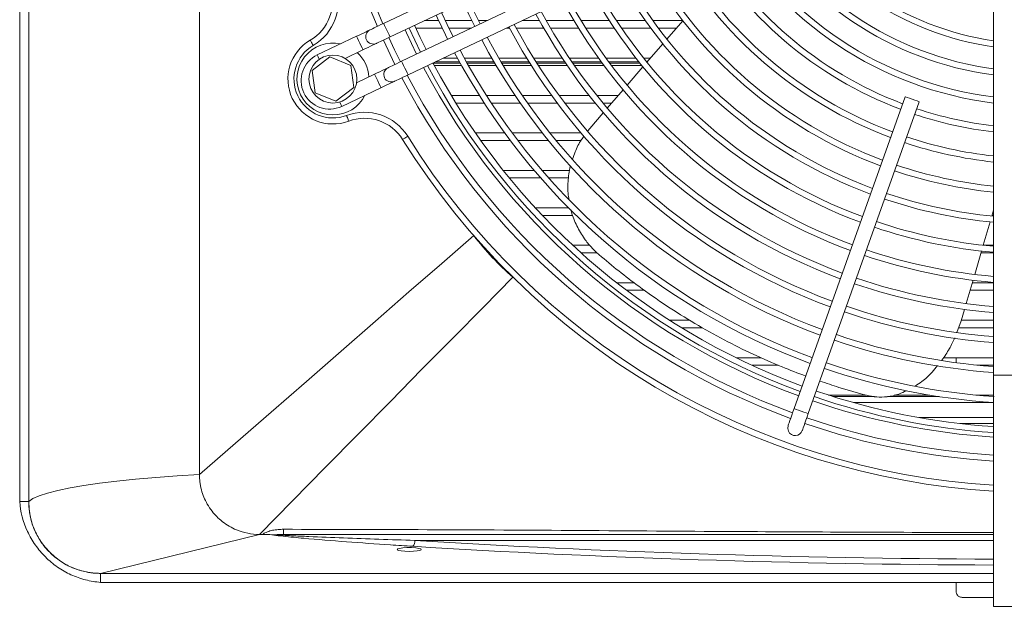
# Model space of a CAD drawing. Header units: millimetres. Extents: x 4946 to 18537, y -10559 to 785.
# Tile 65 of 74: x 8518 to 8546, y -312 to -295. Entities that reach past the tile are written whole.
import ezdxf

# ---------------------------------------------------------------- set-up
doc = ezdxf.new("R2010")
doc.units = ezdxf.units.MM

# ---------------------------------------------------------------- blocks, each defined once
blk = doc.blocks.new('W_Z_TYLU')
at = {"color": 7, "linetype": 'Continuous', "lineweight": 13}
for p, q in [((280.388, 451.551), (280.388, 502.151)), ((280.688, 451.551), (280.688, 502.151)), ((280.688, 502.151), (280.688, 451.551)), ((286.388, 452.451), (286.388, 501.251)), ((302.466, 472.233), (292.532, 467.508)), ((292.747, 467.057), (302.681, 471.781)), ((303.067, 470.969), (293.134, 466.244)), ((293.348, 465.792), (303.282, 470.517)), ((312.888, 469.135), (312.888, 455.768)), ((293.893, 467.601), (294.371, 467.601)), ((294.656, 467.466), (294.467, 467.874)), ((294.592, 467.601), (295.479, 467.601)), ((295.756, 467.491), (295.559, 467.896)), ((295.702, 467.601), (295.988, 467.601)), ((297.152, 467.601), (297.734, 467.601)), ((297.963, 467.601), (298.888, 467.601)), ((299.121, 467.601), (300.065, 467.601)), ((300.303, 467.601), (301.271, 467.601)), ((301.516, 467.601), (302.516, 467.601)), ((302.518, 467.598), (301.986, 466.981)), ((293.753, 467.037), (293.563, 467.445)), ((294.489, 467.351), (293.606, 467.351)), ((294.853, 467.062), (294.656, 467.466)), ((295.462, 467.351), (294.711, 467.351)), ((296.731, 467.351), (296.627, 467.351)), ((297.875, 467.351), (296.958, 467.351)), ((299.04, 467.351), (298.106, 467.351)), ((300.229, 467.351), (299.275, 467.351)), ((301.451, 467.351), (300.471, 467.351)), ((302.306, 467.351), (301.7, 467.351)), ((291.629, 467.079), (290.32, 466.456)), ((292.525, 466.951), (292.912, 466.138)), ((292.895, 466.629), (292.706, 467.037)), ((293.95, 466.632), (293.753, 467.037)), ((291.245, 466.342), (291.844, 466.627)), ((293.092, 466.224), (292.895, 466.629)), ((301.853, 466.827), (301.321, 466.212)), ((290.743, 466.396), (290.147, 465.939)), ((291.436, 466.108), (290.743, 466.396)), ((294.524, 466.351), (294.998, 466.351)), ((295.226, 466.351), (296.143, 466.351)), ((296.374, 466.351), (297.307, 466.351)), ((297.542, 466.351), (298.492, 466.351)), ((298.733, 466.351), (299.706, 466.351)), ((299.952, 466.351), (300.954, 466.351)), ((301.209, 466.351), (301.442, 466.351)), ((290.147, 465.939), (290.245, 465.195)), ((291.534, 465.364), (291.436, 466.108)), ((295.092, 466.179), (294.183, 466.179)), ((295.135, 466.101), (294.224, 466.101)), ((294.252, 466.222), (295.068, 466.222)), ((295.297, 466.222), (296.218, 466.222)), ((296.243, 466.179), (295.321, 466.179)), ((296.289, 466.101), (295.365, 466.101)), ((296.45, 466.222), (297.387, 466.222)), ((297.414, 466.179), (296.476, 466.179)), ((297.463, 466.101), (296.522, 466.101)), ((297.623, 466.222), (298.578, 466.222)), ((298.608, 466.179), (297.65, 466.179)), ((298.66, 466.101), (297.7, 466.101)), ((298.82, 466.222), (299.799, 466.222)), ((299.83, 466.179), (298.85, 466.179)), ((299.888, 466.101), (298.903, 466.101)), ((300.047, 466.222), (301.056, 466.222)), ((301.091, 466.179), (300.079, 466.179)), ((301.153, 466.101), (300.137, 466.101)), ((301.188, 466.058), (300.658, 465.444)), ((301.313, 466.222), (301.33, 466.222)), ((292.231, 465.814), (291.631, 465.529)), ((290.938, 464.907), (291.534, 465.364)), ((291.136, 464.74), (292.445, 465.363)), ((300.525, 465.291), (299.996, 464.678)), ((290.245, 465.195), (290.938, 464.907)), ((294.79, 465.101), (295.729, 465.101)), ((295.966, 465.101), (296.922, 465.101)), ((297.164, 465.101), (298.141, 465.101)), ((298.389, 465.101), (299.393, 465.101)), ((299.648, 465.101), (300.362, 465.101)), ((309.933, 465.062), (306.233, 454.65)), ((295.889, 464.851), (294.942, 464.851)), ((297.093, 464.851), (296.127, 464.851)), ((298.325, 464.851), (297.337, 464.851)), ((299.592, 464.851), (298.575, 464.851)), ((300.146, 464.851), (299.85, 464.851)), ((306.705, 454.483), (310.404, 464.895)), ((299.863, 464.525), (299.412, 464.003)), ((299.412, 464.003), (299.35, 463.918)), ((295.596, 463.851), (296.577, 463.851)), ((296.825, 463.851), (297.831, 463.851)), ((298.086, 463.851), (299.123, 463.851)), ((296.762, 463.601), (295.771, 463.601)), ((298.031, 463.601), (297.013, 463.601)), ((299.123, 463.601), (298.289, 463.601)), ((296.525, 462.601), (297.561, 462.601)), ((297.775, 462.351), (296.727, 462.351)), ((297.823, 462.601), (298.744, 462.601)), ((298.708, 462.351), (298.042, 462.351)), ((297.598, 461.351), (298.704, 461.351)), ((298.847, 461.101), (297.833, 461.101)), ((312.83, 461.078), (312.888, 461.275)), ((312.888, 461.101), (312.837, 461.101)), ((312.545, 460.102), (312.773, 460.883)), ((298.845, 460.101), (299.414, 460.101)), ((312.551, 460.101), (312.888, 460.101)), ((299.657, 459.851), (299.119, 459.851)), ((312.26, 459.128), (312.488, 459.907)), ((312.888, 459.851), (312.472, 459.851)), ((300.312, 458.851), (300.892, 458.851)), ((311.976, 458.156), (312.203, 458.934)), ((312.179, 458.851), (312.888, 458.851)), ((301.236, 458.601), (300.637, 458.601)), ((312.888, 458.601), (312.106, 458.601)), ((311.808, 457.58), (311.919, 457.962)), ((302.076, 457.601), (302.747, 457.601)), ((311.668, 457.19), (311.808, 457.58)), ((311.814, 457.601), (312.888, 457.601)), ((303.174, 457.351), (302.476, 457.351)), ((312.888, 457.351), (311.726, 457.351)), ((304.294, 456.351), (305.126, 456.351)), ((305.696, 456.101), (304.818, 456.101)), ((311.22, 456.351), (312.888, 456.351)), ((311.638, 456.183), (311.638, 456.351)), ((312.888, 456.101), (312.344, 456.101)), ((315.888, 455.768), (312.888, 455.768)), ((312.888, 455.768), (312.888, 448.051)), ((307.382, 455.101), (308.629, 455.101)), ((309.57, 455.101), (310.761, 455.101)), ((312.296, 455.101), (312.888, 455.101)), ((307.539, 455.051), (308.917, 455.051)), ((312.888, 454.851), (308.212, 454.851)), ((309.348, 455.051), (311.074, 455.051)), ((310.402, 454.351), (312.888, 454.351)), ((311.771, 454.151), (312.888, 454.151)), ((280.388, 451.551), (280.688, 451.551)), ((283.088, 449.151), (288.388, 450.451)), ((288.388, 450.451), (288.494, 450.451)), ((312.888, 450.251), (293.574, 450.251)), ((293.466, 450.011), (293.31, 450.011)), ((312.888, 449.151), (283.088, 449.151)), ((283.088, 448.851), (283.088, 449.151)), ((311.638, 448.551), (311.638, 448.851)), ((312.888, 448.851), (311.638, 448.851)), ((312.888, 448.351), (311.838, 448.351)), ((312.888, 448.051), (315.888, 448.051))]:
    blk.add_line(p, q, dxfattribs=at)
at = {"color": 7, "linetype": 'Continuous', "lineweight": 13, "flags": 128}
for points in [[(295.189, 468.218), (295.378, 467.81), (295.576, 467.405)], [(292.081, 467.293), (292.072, 467.289), (292.046, 467.277), (292.005, 467.257), (291.948, 467.23), (291.88, 467.198), (291.802, 467.161), (291.717, 467.12), (291.629, 467.079)], [(292.532, 467.508), (292.444, 467.466), (292.359, 467.426), (292.281, 467.389), (292.213, 467.356), (292.157, 467.329), (292.115, 467.31), (292.089, 467.297), (292.081, 467.293)], [(292.747, 467.057), (292.739, 467.074), (292.716, 467.123), (292.681, 467.196), (292.64, 467.282), (292.599, 467.369), (292.564, 467.442), (292.54, 467.491), (292.532, 467.508)], [(293.634, 466.482), (293.293, 467.195), (293.248, 467.295)], [(293.386, 467.351), (293.769, 466.546), (293.769, 466.546)], [(290.184, 466.774), (290.164, 466.807), (290.146, 466.84), (290.128, 466.869), (290.113, 466.896), (290.1, 466.917), (290.091, 466.933), (290.085, 466.943), (290.083, 466.946)], [(291.844, 466.627), (291.836, 466.644), (291.812, 466.693), (291.778, 466.766), (291.737, 466.853), (291.695, 466.939), (291.661, 467.012), (291.637, 467.061), (291.629, 467.079), (291.629, 467.079)], [(292.295, 466.842), (292.304, 466.846), (292.33, 466.858), (292.372, 466.878), (292.428, 466.905), (292.496, 466.937), (292.574, 466.974), (292.659, 467.015), (292.747, 467.057)], [(291.844, 466.627), (291.932, 466.669), (292.017, 466.709), (292.095, 466.746), (292.163, 466.779), (292.219, 466.806), (292.261, 466.825), (292.287, 466.838), (292.295, 466.842)], [(290.388, 466.311), (290.386, 466.316), (290.351, 466.39), (290.328, 466.439), (290.32, 466.456)], [(292.682, 466.029), (292.673, 466.025), (292.648, 466.013), (292.606, 465.993), (292.55, 465.966), (292.481, 465.934), (292.403, 465.896), (292.319, 465.856), (292.231, 465.814)], [(293.134, 466.244), (293.045, 466.202), (292.961, 466.162), (292.883, 466.124), (292.814, 466.092), (292.758, 466.065), (292.716, 466.045), (292.691, 466.033), (292.682, 466.029)], [(293.134, 466.244), (293.142, 466.227), (293.165, 466.178), (293.2, 466.104), (293.241, 466.018), (293.282, 465.932), (293.317, 465.858), (293.34, 465.809), (293.348, 465.792)], [(292.231, 465.814), (292.239, 465.797), (292.262, 465.748), (292.297, 465.675), (292.338, 465.588), (292.379, 465.502), (292.414, 465.429), (292.437, 465.38), (292.445, 465.363), (292.445, 465.363)], [(292.897, 465.577), (292.905, 465.582), (292.931, 465.594), (292.973, 465.614), (293.029, 465.64), (293.097, 465.673), (293.176, 465.71), (293.26, 465.75), (293.348, 465.792)], [(292.445, 465.363), (292.533, 465.405), (292.618, 465.445), (292.696, 465.482), (292.765, 465.515), (292.821, 465.541), (292.862, 465.561), (292.888, 465.573), (292.897, 465.577)], [(309.933, 465.062), (309.951, 465.056), (310.002, 465.038)], [(310.002, 465.038), (310.079, 465.011), (310.169, 464.979), (310.259, 464.947), (310.335, 464.92), (310.387, 464.901), (310.404, 464.895)], [(291.067, 464.884), (291.07, 464.879), (291.104, 464.806), (291.128, 464.757), (291.136, 464.74)], [(291.367, 464.247), (291.366, 464.25), (291.362, 464.261), (291.355, 464.278), (291.347, 464.302), (291.336, 464.33), (291.324, 464.363), (291.311, 464.398), (291.297, 464.434)], [(293.167, 463.635), (293.17, 463.637), (293.18, 463.643), (293.195, 463.653), (293.216, 463.666), (293.242, 463.682), (293.272, 463.701), (293.303, 463.72), (293.337, 463.741)], [(286.388, 452.451), (287.587, 453.497), (288.778, 454.534), (289.956, 455.561), (291.117, 456.573), (292.26, 457.569), (293.38, 458.545), (294.475, 459.499), (295.54, 460.427)], [(288.388, 450.451), (289.497, 451.577), (290.597, 452.694), (291.685, 453.8), (292.759, 454.89), (293.814, 455.962), (294.849, 457.013), (295.861, 458.039), (296.846, 459.039)], [(306.233, 454.65), (306.194, 454.54), (306.157, 454.434), (306.122, 454.336), (306.091, 454.251), (306.066, 454.18), (306.048, 454.128), (306.036, 454.096), (306.033, 454.085)], [(306.233, 454.65), (306.251, 454.644), (306.302, 454.626)], [(306.302, 454.626), (306.379, 454.599), (306.469, 454.567), (306.559, 454.535), (306.636, 454.507), (306.687, 454.489), (306.705, 454.483)], [(306.504, 453.918), (306.508, 453.928), (306.519, 453.961), (306.538, 454.013), (306.563, 454.083), (306.593, 454.169), (306.628, 454.267), (306.665, 454.373), (306.705, 454.483)], [(306.033, 454.085), (306.018, 453.988), (306.042, 453.894)], [(280.688, 451.551), (280.831, 451.646), (281.042, 451.738), (281.32, 451.829), (281.663, 451.917), (282.068, 452.001), (282.533, 452.081), (283.056, 452.157), (283.632, 452.227), (284.257, 452.293), (284.928, 452.352), (285.639, 452.405), (286.388, 452.451)]]:
    blk.add_lwpolyline(points, dxfattribs=at)
at = {"color": 7, "linetype": 'Continuous', "lineweight": 13}
blk.add_circle((290.841, 465.651), 0.8, dxfattribs=at)
for centre, radius, start, end in [((314.388, 476.851), 24, 161.0346, 203.1692), ((314.388, 476.851), 23.8, 161.0396, 203.1501), ((314.388, 476.851), 10.239, 210.7616, 261.5756), ((314.388, 476.851), 10.039, 210.868, 261.4065), ((314.388, 476.851), 11.166, 210.3182, 262.28), ((314.388, 476.851), 10.966, 210.4074, 262.1383), ((314.388, 476.851), 11.894, 210.0189, 262.755), ((314.388, 476.851), 12.094, 209.943, 262.8487), ((314.388, 476.851), 13.05, 209.6123, 249.3401), ((314.388, 476.851), 12.85, 209.6774, 249.323), ((314.388, 476.851), 14.05, 209.3147, 249.4182), ((314.388, 476.851), 13.85, 209.3708, 249.4035), ((314.388, 476.851), 14.85, 209.1056, 249.4732), ((314.388, 476.851), 15.05, 209.0567, 249.486), ((314.388, 476.851), 16.05, 208.831, 249.5453), ((314.388, 476.851), 15.85, 208.8739, 249.534), ((289.326, 468.241), 1.5, 300.3307, 18.9613), ((289.326, 468.241), 1.7, 300.3307, 18.9613), ((314.388, 476.851), 17.05, 208.6318, 249.5976), ((314.388, 476.851), 16.85, 208.6697, 249.5877), ((314.388, 476.851), 18.05, 208.4546, 249.6442), ((314.388, 476.851), 17.85, 208.4885, 249.6353), ((314.388, 476.851), 22.05, 204.2684, 206.6071), ((314.388, 476.851), 19.05, 208.2962, 249.6858), ((314.388, 476.851), 18.85, 208.3265, 249.6779), ((292.188, 467.068), 0.25, 115.4377, 295.4377), ((314.388, 476.851), 20.05, 208.1535, 249.7233), ((314.388, 476.851), 19.85, 208.1809, 249.7161), ((290.841, 465.651), 1.5, 120.3307, 290.5448), ((314.388, 476.851), 21.05, 208.0244, 249.7573), ((314.388, 476.851), 20.85, 208.0492, 249.7507), ((290.841, 465.651), 1.3, 120.3307, 290.5448), ((290.841, 465.651), 1.2, 77.7793, 270), ((314.388, 476.851), 21.85, 207.9296, 249.7514), ((290.728, 465.598), 0.95, 115.4377, 295.4377), ((290.841, 465.651), 1.2, 3.4134, 47.4621), ((314.388, 476.851), 22.05, 207.907, 249.7881), ((292.789, 465.803), 0.25, 115.4377, 295.4377), ((314.388, 476.851), 23.2, 207.7846, 249.8203), ((314.388, 476.851), 23.05, 207.7989, 249.8163), ((314.388, 476.851), 22.85, 207.8205, 249.8109), ((314.388, 476.851), 24, 207.7063, 249.8409), ((314.388, 476.851), 23.8, 207.7254, 249.8359), ((290.841, 465.651), 1.2, 270, 333.0962), ((314.388, 476.851), 12.85, 251.5525, 263.2967), ((291.894, 462.842), 1.7, 31.9142, 110.5448), ((291.894, 462.842), 1.5, 31.9142, 110.5448), ((314.388, 476.851), 13.05, 251.5354, 263.3999), ((314.388, 476.851), 24.8, 211.9142, 266.5324), ((314.388, 476.851), 13.85, 251.472, 263.7826), ((314.388, 476.851), 25, 211.9142, 266.5602), ((314.388, 476.851), 14.05, 251.4573, 263.8715), ((314.388, 476.851), 14.85, 251.4023, 264.2028), ((314.388, 476.851), 15.05, 251.3895, 264.2801), ((314.388, 476.851), 15.85, 251.3415, 264.5697), ((314.388, 476.851), 16.05, 251.3302, 264.6376), ((314.388, 476.851), 17.05, 251.2779, 264.9529), ((314.388, 476.851), 16.85, 251.2878, 264.8928), ((314.388, 476.851), 18.05, 251.2313, 265.2332), ((314.388, 476.851), 17.85, 251.2402, 265.1796), ((314.388, 476.851), 19.05, 251.1897, 265.4839), ((314.388, 476.851), 18.85, 251.1976, 265.4359), ((314.388, 476.851), 19.85, 251.1594, 265.6663), ((314.388, 476.851), 20.05, 251.1522, 265.7096), ((314.388, 476.851), 20.85, 251.1248, 265.8745), ((314.388, 476.851), 21.05, 251.1182, 265.9138), ((314.388, 476.851), 21.85, 251.0933, 266.1091), ((314.388, 476.851), 22.05, 251.0874, 266.1268), ((314.388, 476.851), 22.85, 251.0646, 266.2361), ((314.388, 476.851), 23.2, 251.0552, 266.2929), ((314.388, 476.851), 23.05, 251.0417, 266.2688), ((314.388, 476.851), 24, 251.0346, 266.4167), ((314.388, 476.851), 23.8, 251.0396, 266.3865), ((306.268, 454.001), 0.25, 205.4377, 340.4377), ((283.088, 451.551), 2.4, 180, 270), ((313.637, 450.584), 24.445, 179.9097, 180.3102), ((293.324, 450.231), 0.252, 315.3582, 4.6836)]:
    blk.add_arc(centre, radius, start, end, dxfattribs=at)
for centre, major_axis, ratio, start_param, end_param in [((314.388, 459.079), (58, 0), 0.16306, 4.345354, 4.686524), ((293.388, 449.948), (0.4, 0), 0.1625, 1.767228, 7.65755), ((314.388, 458.882), (58.2, 0), 0.1625, 4.345354, 4.686613)]:
    blk.add_ellipse(centre, major_axis=major_axis, ratio=ratio, start_param=start_param, end_param=end_param, dxfattribs=at)
for points, knots in [([(299.225, 463.749), (299.195, 463.709), (299.072, 463.546), (298.937, 463.285), (298.867, 463.055), (298.842, 462.973)], [0, 0, 0, 0, 0.170969, 0.704485, 1, 1, 1, 1]), ([(298.769, 462.747), (298.767, 462.742), (298.712, 462.576), (298.687, 462.228), (298.672, 461.862), (298.712, 461.672), (298.717, 461.649)], [0, 0, 0, 0, 0.013942, 0.476549, 0.936513, 1, 1, 1, 1]), ([(298.789, 461.288), (298.793, 461.264), (298.828, 461.078), (298.975, 460.746), (299.202, 460.352), (299.46, 460.03), (299.639, 459.865), (299.728, 459.782)], [0, 0, 0, 0, 0.039825, 0.317228, 0.594608, 0.797301, 1, 1, 1, 1]), ([(295.54, 460.427), (295.733, 460.174), (295.939, 459.931), (296.375, 459.467), (296.605, 459.247), (296.846, 459.039)], [0, 0, 0, 0, 0.5, 0.5, 1, 1, 1, 1]), ([(299.728, 459.782), (299.944, 459.601), (300.377, 459.238), (301.126, 458.667), (301.973, 458.075), (302.925, 457.479), (303.894, 456.938), (304.868, 456.456), (305.781, 456.053), (306.358, 455.836), (306.62, 455.738)], [0, 0, 0, 0, 0.099176, 0.198736, 0.334067, 0.469406, 0.608315, 0.747235, 0.885332, 1, 1, 1, 1]), ([(311.163, 456.263), (311.251, 456.39), (311.415, 456.625), (311.537, 456.891), (311.593, 457.014)], [0, 0, 0, 0, 0.538581, 1, 1, 1, 1]), ([(310.267, 455.405), (310.342, 455.452), (310.541, 455.578), (310.797, 455.81), (310.961, 456.012), (311.022, 456.088)], [0, 0, 0, 0, 0.27217, 0.726805, 1, 1, 1, 1]), ([(307.092, 455.572), (307.305, 455.499), (307.837, 455.316), (308.347, 455.178), (308.652, 455.095)], [0, 0, 0, 0, 0.402064, 1, 1, 1, 1]), ([(308.652, 455.095), (308.764, 455.072), (308.988, 455.026), (309.351, 455.041), (309.687, 455.107), (309.9, 455.208), (309.984, 455.248)], [0, 0, 0, 0, 0.25692, 0.51384, 0.807745, 1, 1, 1, 1]), ([(286.648, 451.464), (286.563, 451.614), (286.499, 451.772), (286.443, 451.981), (286.434, 452.023), (286.417, 452.108), (286.41, 452.15), (286.393, 452.279), (286.388, 452.365), (286.388, 452.451)], [0, 0, 0, 0, 0.5, 0.5, 0.625, 0.625, 0.75, 0.75, 1, 1, 1, 1]), ([(280.388, 451.551), (280.413, 451.207), (280.546, 450.697), (280.899, 450.087), (281.235, 449.688), (281.643, 449.35), (282.093, 449.093), (282.584, 448.919), (282.918, 448.864), (283.088, 448.851)], [0, 0, 0, 0, 0.25, 0.375, 0.5, 0.625, 0.75, 0.875, 1, 1, 1, 1]), ([(283.088, 449.151), (283.072, 449.152), (283.041, 449.152), (282.994, 449.153), (282.946, 449.155), (282.9, 449.159), (282.853, 449.163), (282.806, 449.168), (282.759, 449.174), (282.713, 449.181), (282.666, 449.189), (282.558, 449.209), (282.39, 449.251), (282.168, 449.331), (281.955, 449.431), (281.685, 449.593), (281.38, 449.843), (281.129, 450.149), (280.968, 450.418), (280.867, 450.632), (280.787, 450.854), (280.742, 451.037), (280.717, 451.176), (280.704, 451.269), (280.695, 451.363), (280.689, 451.457), (280.688, 451.52), (280.688, 451.551)], [0, 0, 0, 0, 0.012521, 0.025026, 0.03752, 0.050008, 0.062494, 0.074984, 0.087481, 0.099992, 0.112521, 0.125072, 0.187649, 0.250099, 0.312511, 0.375131, 0.500003, 0.624875, 0.68748, 0.749907, 0.812342, 0.874933, 0.900008, 0.925013, 0.949988, 0.97497, 1, 1, 1, 1]), ([(287.159, 450.873), (287.126, 450.899), (287.094, 450.926), (287.032, 450.981), (287.002, 451.009), (286.915, 451.096), (286.86, 451.158), (286.81, 451.223)], [0, 0, 0, 0, 0.25, 0.25, 0.5, 0.5, 1, 1, 1, 1]), ([(287.159, 450.873), (287.301, 450.763), (287.685, 450.539), (288.126, 450.451), (288.388, 450.451)], [0.5788239, 0.5788239, 0.5788239, 0.5788239, 0.75, 1, 1, 1, 1]), ([(288.494, 450.451), (288.518, 450.47), (288.544, 450.487), (288.598, 450.515), (288.626, 450.527), (288.683, 450.549), (288.712, 450.558), (288.771, 450.575), (288.8, 450.582), (288.889, 450.601), (288.949, 450.609), (289.07, 450.62), (289.131, 450.622), (289.192, 450.622)], [0, 0, 0, 0, 0.125, 0.125, 0.25, 0.25, 0.375, 0.375, 0.5, 0.5, 0.75, 0.75, 1, 1, 1, 1]), ([(289.192, 450.622), (290.792, 450.619), (295.791, 450.61), (303.69, 450.544), (309.988, 450.521), (312.888, 450.51)], [0, 0, 0, 0, 0.202554, 0.632929, 1, 1, 1, 1]), ([(288.807, 450.44), (288.719, 450.445), (288.616, 450.451), (288.509, 450.451), (288.494, 450.451)], [0, 0, 0, 0, 0.8642, 1, 1, 1, 1]), ([(288.907, 450.438), (288.907, 450.438), (288.904, 450.438), (288.888, 450.438), (288.855, 450.438), (288.825, 450.439), (288.807, 450.44)], [0, 0, 0, 0, 0.009446, 0.064272, 0.483962, 1, 1, 1, 1]), ([(293.503, 450.054), (293.255, 450.07), (292.51, 450.117), (291.288, 450.204), (290.091, 450.3), (289.297, 450.378), (288.933, 450.416), (288.827, 450.436), (288.807, 450.44)], [0, 0, 0, 0, 0.1510263, 0.4536833, 0.7561941, 0.9072997, 0.98295, 1, 1, 1, 1]), ([(288.907, 450.438), (288.951, 450.435), (288.996, 450.433), (289.088, 450.427), (289.134, 450.425), (289.273, 450.417), (289.367, 450.412), (289.65, 450.399), (289.841, 450.39), (290.417, 450.365), (290.805, 450.349), (291.587, 450.319), (291.981, 450.305), (292.774, 450.277), (293.173, 450.264), (293.574, 450.251)], [0, 0, 0, 0, 0.03125, 0.03125, 0.0625, 0.0625, 0.125, 0.125, 0.25, 0.25, 0.5, 0.5, 0.75, 0.75, 1, 1, 1, 1]), ([(312.888, 450.451), (309.988, 450.451), (303.69, 450.451), (295.791, 450.451), (290.792, 450.451), (289.192, 450.451)], [0, 0, 0, 0, 0.367066, 0.797435, 1, 1, 1, 1]), ([(311.638, 448.551), (311.638, 448.529), (311.642, 448.507), (311.657, 448.463), (311.669, 448.442), (311.693, 448.413), (311.702, 448.404), (311.723, 448.387), (311.735, 448.379), (311.761, 448.366), (311.775, 448.361), (311.806, 448.353), (311.822, 448.351), (311.838, 448.351)], [0, 0, 0, 0, 0.25, 0.25, 0.5, 0.5, 0.625, 0.625, 0.75, 0.75, 0.875, 0.875, 1, 1, 1, 1])]:
    blk.add_open_spline(points, degree=3, knots=knots, dxfattribs=at)
for points in [[(286.648, 451.464), (286.696, 451.38), (286.75, 451.299), (286.81, 451.223)], [(289.192, 450.451), (289.097, 450.451), (289.002, 450.448), (288.907, 450.438)], [(311.638, 448.851), (302.086, 448.851), (292.541, 448.851), (283.088, 448.851)]]:
    blk.add_open_spline(points, degree=3, dxfattribs=at)

msp = doc.modelspace()

# ---------------------------------------------------------------- block references
at = {"xscale": 0.8500000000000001, "yscale": 0.8500000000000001, "zscale": 0.8500000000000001}
msp.add_blockref('W_Z_TYLU', (8280.098, -692.449), dxfattribs=at)

doc.saveas('drawing.dxf')
